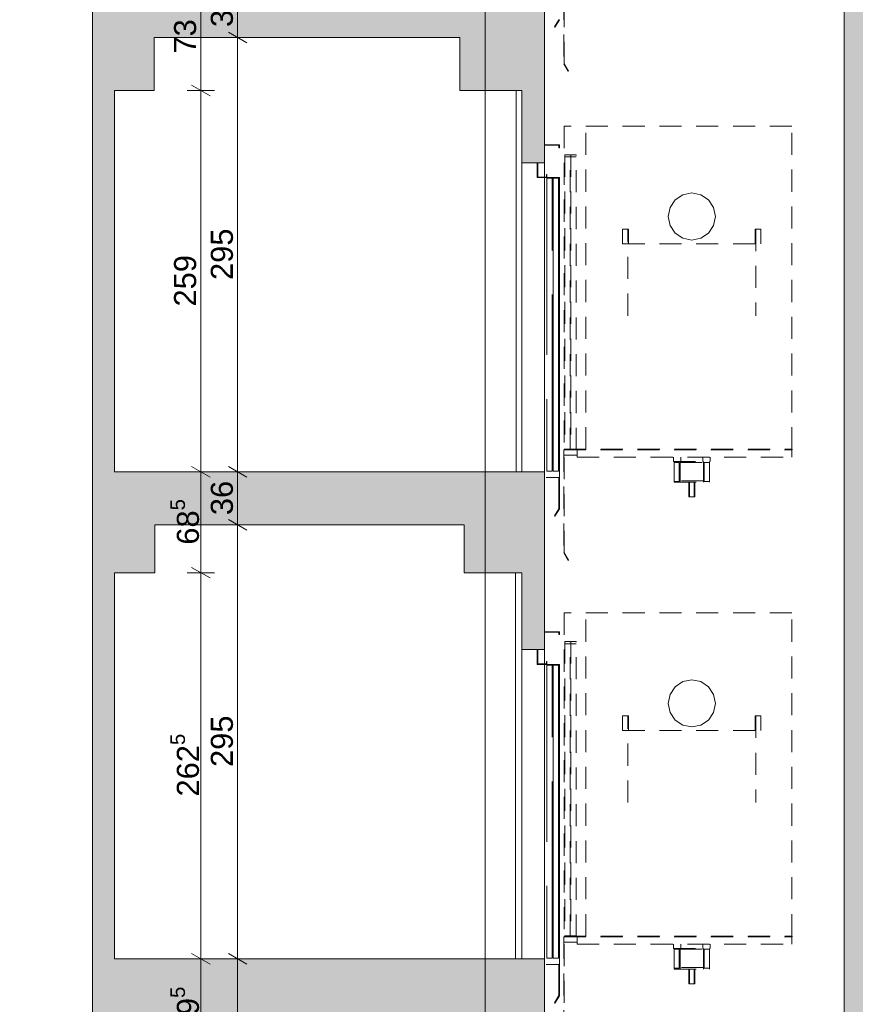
# Paper-space layout 'A-15 INWENTARYZACJA - PRZEKRÓJ' of a CAD drawing. Header units: millimetres. Extents: x 0 to 594, y 0 to 550.
# Tile 31 of 62: x 247 to 303, y 324 to 391. Entities that reach past the tile are written whole.
import ezdxf
from ezdxf.xclip import XClip

# ---------------------------------------------------------------- set-up
doc = ezdxf.new("R2010")
doc.units = ezdxf.units.MM
doc.header["$MEASUREMENT"] = 0
doc.header["$XCLIPFRAME"] = 0
for name, pattern in [('ACAD_ISO02W100', [15, 12, -3]), ('DASHDOTX2', [1000, 500, -250, 0, -250]), ('Przer. długie kreski', [2.5, 1.5, -1])]:
    doc.linetypes.add(name, pattern=pattern)
for name, color, linetype, lineweight, true_color in [('A_osie_Nr_pióra__16', 7, 'Continuous', 5, 0x0f0f0f), ('A_winda_Nr_pióra__10', 7, 'Continuous', 13, 0x4b4b4b), ('A_ściany_Nr_pióra__9', 7, 'Continuous', 13, 0xadadad)]:
    doc.layers.add(name, color=color, linetype=linetype, lineweight=lineweight, true_color=true_color)
doc.layers.add('A_podrys', color=7, linetype='Continuous')
for name, color, linetype, lineweight in [('A_strop_Nr_pióra__1', 7, 'Continuous', 20), ('A_wymiary_Nr_pióra__1', 7, 'Continuous', 20), ('A_wymiary_Nr_pióra__2', 8, 'Continuous', 13), ('A_ściany_Nr_pióra__1', 7, 'Continuous', 20)]:
    doc.layers.add(name, color=color, linetype=linetype, lineweight=lineweight)
doc.styles.add('STYL_AUTOMATYCZNY_1', font='arial.ttf')
doc.styles.add('STYL_AUTOMATYCZNY_4', font='arial.ttf')

# ---------------------------------------------------------------- blocks, each defined once
blk = doc.blocks.new('Rysunek_2_2', base_point=(-1563.001, -181.131))
at = {"linetype": 'Continuous', "lineweight": 0, "true_color": 0x000000}
h = blk.add_hatch(color=18, dxfattribs=at)
h.paths.add_polyline_path([(78.971, 521.258), (82.471, 521.258), (82.471, 526.771), (144.471, 526.771), (144.471, 492.058), (128.571, 492.058), (128.571, 487.833), (144.178, 487.833), (144.178, 485.033), (148.171, 485.033), (148.171, 458.833), (128.921, 458.833), (128.921, 459.335), (129.071, 459.335), (129.071, 460.335), (125.881, 460.335), (125.881, 460.838), (126.031, 460.838), (126.031, 461.838), (122.841, 461.838), (122.841, 462.34), (122.991, 462.34), (122.991, 463.34), (119.801, 463.34), (119.801, 463.842), (119.951, 463.842), (119.951, 464.842), (116.761, 464.842), (116.761, 465.345), (116.911, 465.345), (116.911, 466.345), (113.721, 466.345), (113.721, 466.847), (113.871, 466.847), (113.871, 467.847), (110.681, 467.847), (110.681, 468.349), (110.831, 468.349), (110.831, 469.349), (107.641, 469.349), (107.641, 469.851), (107.791, 469.851), (107.791, 470.851), (104.601, 470.851), (104.601, 471.354), (104.751, 471.354), (104.751, 472.354), (101.561, 472.354), (101.561, 472.856), (101.711, 472.856), (101.711, 473.856), (98.521, 473.856), (98.521, 474.358), (98.671, 474.358), (98.671, 475.358), (95.471, 475.358), (82.471, 475.358), (82.471, 472.158), (98.571, 472.158), (131.1, 456.083), (143.951, 456.083), (143.951, 452.033), (147.971, 452.033), (147.971, 425.983), (128.521, 425.983), (128.521, 426.467), (128.671, 426.467), (128.671, 427.467), (125.541, 427.467), (125.541, 427.951), (125.691, 427.951), (125.691, 428.951), (122.561, 428.951), (122.561, 429.435), (122.711, 429.435), (122.711, 430.435), (119.581, 430.435), (119.581, 430.92), (119.731, 430.92), (119.731, 431.92), (116.601, 431.92), (116.601, 432.404), (116.751, 432.404), (116.751, 433.404), (113.621, 433.404), (113.621, 433.888), (113.771, 433.888), (113.771, 434.888), (110.641, 434.888), (110.641, 435.372), (110.791, 435.372), (110.791, 436.372), (107.661, 436.372), (107.661, 436.856), (107.811, 436.856), (107.811, 437.856), (104.681, 437.856), (104.681, 438.34), (104.831, 438.34), (104.831, 439.34), (101.701, 439.34), (101.701, 439.824), (101.851, 439.824), (101.851, 440.824), (98.721, 440.824), (98.721, 441.308), (98.871, 441.308), (98.871, 442.308), (98.321, 442.308), (82.471, 442.308), (82.471, 439.308), (98.4, 439.308), (130.728, 423.208), (144.291, 423.208), (144.291, 419.148), (147.671, 419.148), (147.671, 393.008), (128.121, 393.008), (128.121, 393.522), (128.271, 393.522), (128.271, 394.522), (125.181, 394.522), (125.181, 395.035), (125.331, 395.035), (125.331, 396.035), (122.241, 396.035), (122.241, 396.549), (122.391, 396.549), (122.391, 397.549), (119.301, 397.549), (119.301, 398.063), (119.451, 398.063), (119.451, 399.063), (116.361, 399.063), (116.361, 399.576), (116.511, 399.576), (116.511, 400.576), (113.421, 400.576), (113.421, 401.09), (113.571, 401.09), (113.571, 402.09), (110.481, 402.09), (110.481, 402.604), (110.631, 402.604), (110.631, 403.604), (107.541, 403.604), (107.541, 404.117), (107.691, 404.117), (107.691, 405.117), (104.601, 405.117), (104.601, 405.631), (104.751, 405.631), (104.751, 406.631), (101.661, 406.631), (101.661, 407.145), (101.811, 407.145), (101.811, 408.145), (98.721, 408.145), (98.721, 408.658), (98.871, 408.658), (98.871, 409.658), (95.671, 409.658), (82.471, 409.658), (82.471, 406.408), (98.817, 406.408), (131.205, 389.733), (143.851, 389.733), (143.851, 385.843), (147.471, 385.843), (147.471, 359.733), (128.121, 359.733), (128.121, 360.245), (128.271, 360.245), (128.271, 361.245), (125.091, 361.245), (125.091, 361.756), (125.241, 361.756), (125.241, 362.756), (122.061, 362.756), (122.061, 363.267), (122.211, 363.267), (122.211, 364.267), (119.031, 364.267), (119.031, 364.779), (119.181, 364.779), (119.181, 365.779), (116.001, 365.779), (116.001, 366.29), (116.151, 366.29), (116.151, 367.29), (112.971, 367.29), (112.971, 367.801), (113.121, 367.801), (113.121, 368.801), (109.941, 368.801), (109.941, 369.313), (110.091, 369.313), (110.091, 370.313), (106.911, 370.313), (106.911, 370.824), (107.061, 370.824), (107.061, 371.824), (103.881, 371.824), (103.881, 372.335), (104.031, 372.335), (104.031, 373.335), (100.851, 373.335), (100.851, 373.847), (101.001, 373.847), (101.001, 374.847), (97.821, 374.847), (97.821, 375.358), (97.971, 375.358), (97.971, 376.358), (94.771, 376.358), (82.471, 376.358), (82.471, 373.208), (97.746, 373.208), (130.725, 356.758), (144.201, 356.758), (144.201, 353.088), (148.071, 353.088), (148.071, 326.658), (128.521, 326.658), (128.521, 327.154), (128.671, 327.154), (128.671, 328.154), (125.521, 328.154), (125.521, 328.649), (125.671, 328.649), (125.671, 329.649), (122.521, 329.649), (122.521, 330.145), (122.671, 330.145), (122.671, 331.145), (119.521, 331.145), (119.521, 331.64), (119.671, 331.64), (119.671, 332.64), (116.521, 332.64), (116.521, 333.135), (116.671, 333.135), (116.671, 334.135), (113.521, 334.135), (113.521, 334.631), (113.671, 334.631), (113.671, 335.631), (110.521, 335.631), (110.521, 336.126), (110.671, 336.126), (110.671, 337.126), (107.521, 337.126), (107.521, 337.622), (107.671, 337.622), (107.671, 338.622), (104.521, 338.622), (104.521, 339.117), (104.671, 339.117), (104.671, 340.117), (101.521, 340.117), (101.521, 340.613), (101.671, 340.613), (101.671, 341.613), (98.521, 341.613), (98.521, 342.108), (98.671, 342.108), (98.671, 343.108), (95.471, 343.108), (82.471, 343.108), (82.471, 340.108), (98.177, 340.108), (131.528, 323.483), (144.014, 323.483), (144.014, 319.913), (147.971, 319.913), (147.971, 293.683), (147.771, 293.683), (128.421, 293.683), (128.421, 294.185), (128.571, 294.185), (128.571, 295.185), (125.441, 295.185), (125.441, 295.688), (125.591, 295.688), (125.591, 296.688), (122.461, 296.688), (122.461, 297.19), (122.611, 297.19), (122.611, 298.19), (119.481, 298.19), (119.481, 298.692), (119.631, 298.692), (119.631, 299.692), (116.501, 299.692), (116.501, 300.195), (116.651, 300.195), (116.651, 301.195), (113.521, 301.195), (113.521, 301.697), (113.671, 301.697), (113.671, 302.697), (110.541, 302.697), (110.541, 303.199), (110.691, 303.199), (110.691, 304.199), (107.561, 304.199), (107.561, 304.701), (107.711, 304.701), (107.711, 305.701), (104.581, 305.701), (104.581, 306.204), (104.731, 306.204), (104.731, 307.204), (101.601, 307.204), (101.601, 307.706), (101.751, 307.706), (101.751, 308.706), (98.621, 308.706), (98.621, 309.208), (98.771, 309.208), (98.771, 310.208), (95.571, 310.208), (82.471, 310.208), (82.471, 307.008), (98.657, 307.008), (131.337, 290.533), (143.821, 290.533), (143.821, 286.843), (147.771, 286.843), (147.771, 260.633), (128.171, 260.633), (128.121, 260.633), (128.121, 261.099), (128.271, 261.099), (128.271, 262.099), (125.161, 262.099), (125.161, 262.565), (125.311, 262.565), (125.311, 263.565), (122.201, 263.565), (122.201, 264.031), (122.351, 264.031), (122.351, 265.031), (119.241, 265.031), (119.241, 265.497), (119.391, 265.497), (119.391, 266.497), (116.281, 266.497), (116.281, 266.963), (116.431, 266.963), (116.431, 267.963), (113.321, 267.963), (113.321, 268.429), (113.471, 268.429), (113.471, 269.429), (110.361, 269.429), (110.361, 269.895), (110.511, 269.895), (110.511, 270.895), (107.401, 270.895), (107.401, 271.36), (107.551, 271.36), (107.551, 272.36), (104.441, 272.36), (104.441, 272.826), (104.591, 272.826), (104.591, 273.826), (101.481, 273.826), (101.481, 274.292), (101.631, 274.292), (101.631, 275.292), (98.521, 275.292), (98.521, 275.758), (98.671, 275.758), (98.671, 276.758), (95.471, 276.758), (82.471, 276.758), (82.471, 273.908), (97.936, 273.908), (129.941, 258.058), (144.279, 258.058), (144.279, 254.058), (148.071, 254.058), (148.171, 254.058), (148.171, 227.858), (148.071, 227.858), (128.821, 227.858), (128.821, 228.317), (128.971, 228.317), (128.971, 229.317), (125.791, 229.317), (125.791, 229.776), (125.941, 229.776), (125.941, 230.776), (122.761, 230.776), (122.761, 231.235), (122.911, 231.235), (122.911, 232.235), (119.731, 232.235), (119.731, 232.695), (119.881, 232.695), (119.881, 233.695), (116.701, 233.695), (116.701, 234.154), (116.851, 234.154), (116.851, 235.154), (113.671, 235.154), (113.671, 235.613), (113.821, 235.613), (113.821, 236.613), (110.641, 236.613), (110.641, 237.072), (110.791, 237.072), (110.791, 238.072), (107.611, 238.072), (107.611, 238.531), (107.761, 238.531), (107.761, 239.531), (104.581, 239.531), (104.581, 239.99), (104.731, 239.99), (104.731, 240.99), (101.551, 240.99), (101.551, 241.449), (101.701, 241.449), (101.701, 242.449), (98.521, 242.449), (98.521, 242.908), (98.671, 242.908), (98.671, 243.908), (95.471, 243.908), (82.471, 243.908), (82.471, 257.508), (80.778, 257.508), (80.778, 257.458), (79.778, 257.458), (79.778, 257.508), (78.971, 257.508), (78.971, 128.858), (78.971, 108.706), (172.701, 108.706), (223.521, 108.706), (304.19, 108.706), (545.864, 108.706), (545.864, 212.647), (540.844, 212.647), (540.844, 210.897), (524.894, 210.897), (524.894, 211.43), (525.044, 211.43), (525.044, 212.43), (521.953, 212.43), (521.953, 212.963), (522.103, 212.963), (522.103, 213.963), (519.012, 213.963), (519.012, 214.496), (519.162, 214.496), (519.162, 215.496), (516.071, 215.496), (516.071, 216.029), (516.221, 216.029), (516.221, 217.029), (513.13, 217.029), (513.13, 217.562), (513.28, 217.562), (513.28, 218.562), (510.189, 218.562), (510.189, 219.095), (510.339, 219.095), (510.339, 220.095), (507.248, 220.095), (507.248, 220.628), (507.398, 220.628), (507.398, 221.628), (504.307, 221.628), (504.307, 222.161), (504.457, 222.161), (504.457, 223.161), (501.366, 223.161), (501.366, 223.694), (501.516, 223.694), (501.516, 224.694), (498.425, 224.694), (498.425, 225.226), (498.575, 225.226), (498.575, 226.226), (495.849, 226.226), (495.484, 226.226), (495.484, 226.759), (495.634, 226.759), (495.634, 227.759), (495.554, 227.759), (477.104, 227.759), (477.104, 254.109), (479.494, 254.109), (479.494, 257.939), (494.161, 257.939), (524.302, 242.503), (527.184, 241.027), (540.844, 241.027), (540.844, 243.977), (524.714, 243.977), (524.714, 244.505), (524.864, 244.505), (524.864, 245.505), (521.731, 245.505), (521.731, 246.033), (521.881, 246.033), (521.881, 247.033), (518.748, 247.033), (518.748, 247.56), (518.898, 247.56), (518.898, 248.56), (515.765, 248.56), (515.765, 249.088), (515.915, 249.088), (515.915, 250.088), (512.782, 250.088), (512.782, 250.616), (512.932, 250.616), (512.932, 251.616), (509.799, 251.616), (509.799, 252.144), (509.949, 252.144), (509.949, 253.144), (506.816, 253.144), (506.816, 253.671), (506.966, 253.671), (506.966, 254.671), (503.833, 254.671), (503.833, 255.199), (503.983, 255.199), (503.983, 256.199), (500.85, 256.199), (500.85, 256.727), (501, 256.727), (501, 257.727), (497.867, 257.727), (497.867, 258.255), (498.017, 258.255), (498.017, 259.255), (495.067, 259.255), (494.884, 259.255), (494.884, 259.782), (495.034, 259.782), (495.034, 260.782), (494.924, 260.782), (494.774, 260.782), (491.904, 260.782), (476.524, 260.782), (476.494, 260.782), (476.494, 287.012), (478.924, 287.012), (478.924, 290.882), (494.18, 290.882), (524.493, 275.514), (528.116, 273.677), (540.844, 273.677), (540.844, 276.987), (527.733, 276.987), (524.904, 276.987), (524.904, 277.513), (525.054, 277.513), (525.054, 278.513), (521.894, 278.513), (521.894, 279.039), (522.044, 279.039), (522.044, 280.039), (518.884, 280.039), (518.884, 280.565), (519.034, 280.565), (519.034, 281.565), (515.874, 281.565), (515.874, 282.091), (516.024, 282.091), (516.024, 283.091), (512.864, 283.091), (512.864, 283.617), (513.014, 283.617), (513.014, 284.617), (509.854, 284.617), (509.854, 285.143), (510.004, 285.143), (510.004, 286.143), (506.844, 286.143), (506.844, 286.669), (506.994, 286.669), (506.994, 287.669), (503.834, 287.669), (503.834, 288.195), (503.984, 288.195), (503.984, 289.195), (500.824, 289.195), (500.824, 289.721), (500.974, 289.721), (500.974, 290.721), (497.814, 290.721), (497.814, 291.247), (497.964, 291.247), (497.964, 292.247), (494.804, 292.247), (494.804, 292.271), (494.804, 292.773), (494.954, 292.773), (494.954, 293.773), (494.924, 293.773), (494.454, 293.773), (476.824, 293.773), (476.824, 319.773), (478.994, 319.773), (478.994, 323.723), (495.855, 323.723), (524.618, 308.913), (528.086, 307.127), (540.844, 307.127), (540.844, 310.427), (524.954, 310.427), (524.954, 310.959), (525.104, 310.959), (525.104, 311.959), (521.98, 311.959), (521.98, 312.49), (522.13, 312.49), (522.13, 313.49), (519.006, 313.49), (519.006, 314.021), (519.156, 314.021), (519.156, 315.021), (516.032, 315.021), (516.032, 315.553), (516.182, 315.553), (516.182, 316.553), (513.058, 316.553), (513.058, 317.084), (513.208, 317.084), (513.208, 318.084), (510.084, 318.084), (510.084, 318.615), (510.234, 318.615), (510.234, 319.615), (507.11, 319.615), (507.11, 320.147), (507.26, 320.147), (507.26, 321.147), (504.136, 321.147), (504.136, 321.678), (504.286, 321.678), (504.286, 322.678), (501.162, 322.678), (501.162, 323.21), (501.312, 323.21), (501.312, 324.21), (498.188, 324.21), (498.188, 324.741), (498.338, 324.741), (498.338, 325.741), (495.214, 325.741), (495.214, 325.759), (495.214, 326.272), (495.364, 326.272), (495.364, 327.272), (494.884, 327.272), (492.234, 327.272), (476.744, 327.272), (476.744, 353.502), (479.104, 353.502), (479.104, 357.272), (494.171, 357.272), (524.472, 342.222), (527.824, 340.557), (540.844, 340.557), (540.844, 343.717), (524.834, 343.717), (524.834, 344.21), (524.984, 344.21), (524.984, 345.21), (521.828, 345.21), (521.828, 345.703), (521.978, 345.703), (521.978, 346.703), (518.822, 346.703), (518.822, 347.196), (518.972, 347.196), (518.972, 348.196), (515.816, 348.196), (515.816, 348.689), (515.966, 348.689), (515.966, 349.689), (512.81, 349.689), (512.81, 350.182), (512.96, 350.182), (512.96, 351.182), (509.804, 351.182), (509.804, 351.676), (509.954, 351.676), (509.954, 352.676), (506.798, 352.676), (506.798, 353.169), (506.948, 353.169), (506.948, 354.169), (503.792, 354.169), (503.792, 354.662), (503.942, 354.662), (503.942, 355.662), (503.693, 355.662), (500.786, 355.662), (500.786, 356.155), (500.936, 356.155), (500.936, 357.155), (500.69, 357.155), (497.78, 357.155), (497.78, 357.648), (497.93, 357.648), (497.93, 358.648), (497.687, 358.648), (495.09, 358.648), (494.774, 358.648), (494.774, 359.141), (494.924, 359.141), (494.924, 360.141), (476.674, 360.141), (476.674, 386.401), (478.894, 386.401), (478.894, 389.901), (495.646, 389.901), (524.664, 375.537), (528.34, 373.717), (540.844, 373.717), (540.844, 377.057), (524.974, 377.057), (524.974, 377.542), (525.124, 377.542), (525.124, 378.542), (521.974, 378.542), (521.974, 379.027), (522.124, 379.027), (522.124, 380.027), (518.974, 380.027), (518.974, 380.512), (519.124, 380.512), (519.124, 381.512), (515.974, 381.512), (515.974, 381.997), (516.124, 381.997), (516.124, 382.997), (512.974, 382.997), (512.974, 383.482), (513.124, 383.482), (513.124, 384.482), (509.974, 384.482), (509.974, 384.967), (510.124, 384.967), (510.124, 385.967), (506.974, 385.967), (506.974, 386.452), (507.124, 386.452), (507.124, 387.452), (503.974, 387.452), (503.974, 387.937), (504.124, 387.937), (504.124, 388.937), (500.974, 388.937), (500.974, 389.422), (501.124, 389.422), (501.124, 390.422), (497.974, 390.422), (497.974, 390.907), (498.124, 390.907), (498.124, 391.907), (494.974, 391.907), (494.974, 392.392), (495.124, 392.392), (495.124, 393.392), (476.594, 393.392), (476.594, 419.552), (478.984, 419.552), (478.984, 423.322), (494.208, 423.322), (524.534, 408.57), (528.158, 406.807), (540.844, 406.807), (540.844, 410.087), (524.844, 410.087), (524.844, 410.563), (524.994, 410.563), (524.994, 411.563), (521.81, 411.563), (521.81, 412.039), (521.96, 412.039), (521.96, 413.039), (518.776, 413.039), (518.776, 413.515), (518.926, 413.515), (518.926, 414.515), (515.742, 414.515), (515.742, 414.991), (515.892, 414.991), (515.892, 415.991), (512.708, 415.991), (512.708, 416.467), (512.858, 416.467), (512.858, 417.467), (509.674, 417.467), (509.674, 417.943), (509.824, 417.943), (509.824, 418.943), (506.64, 418.943), (506.64, 419.419), (506.79, 419.419), (506.79, 420.419), (503.606, 420.419), (503.606, 420.895), (503.756, 420.895), (503.756, 421.895), (500.572, 421.895), (500.572, 422.37), (500.722, 422.37), (500.722, 423.37), (497.538, 423.37), (497.538, 423.846), (497.688, 423.846), (497.688, 424.846), (494.504, 424.846), (494.504, 425.322), (494.654, 425.322), (494.654, 426.322), (476.524, 426.322), (476.524, 452.452), (478.296, 452.452), (478.296, 456.352), (494.145, 456.352), (527.939, 439.877), (540.844, 439.877), (540.844, 442.957), (525.044, 442.957), (525.044, 443.423), (525.194, 443.423), (525.194, 444.423), (522.038, 444.423), (522.038, 444.888), (522.188, 444.888), (522.188, 445.888), (519.032, 445.888), (519.032, 446.354), (519.182, 446.354), (519.182, 447.354), (516.026, 447.354), (516.026, 447.819), (516.176, 447.819), (516.176, 448.819), (513.02, 448.819), (513.02, 449.285), (513.17, 449.285), (513.17, 450.285), (510.014, 450.285), (510.014, 450.75), (510.164, 450.75), (510.164, 451.75), (507.008, 451.75), (507.008, 452.215), (507.158, 452.215), (507.158, 453.215), (504.002, 453.215), (504.002, 453.681), (504.152, 453.681), (504.152, 454.681), (500.996, 454.681), (500.996, 455.146), (501.146, 455.146), (501.146, 456.146), (497.99, 456.146), (497.99, 456.612), (498.14, 456.612), (498.14, 457.612), (494.984, 457.612), (494.984, 458.077), (495.134, 458.077), (495.134, 459.077), (476.554, 459.077), (476.554, 485.297), (478.654, 485.297), (478.654, 488.687), (540.844, 488.687), (540.844, 485.317), (545.864, 485.317), (545.864, 508.739), (540.844, 508.739), (540.844, 506.896), (346.273, 506.896), (346.273, 532.459), (344.115, 532.459), (344.115, 530.095), (82.471, 530.095), (82.471, 532.459), (78.971, 532.459)])
h.paths.add_polyline_path([(95.471, 211.358), (82.471, 211.358), (82.471, 241.358), (97.329, 241.358), (131.386, 224.958), (144.133, 224.958), (144.133, 221.358), (148.071, 221.358), (148.071, 194.858), (128.521, 194.858), (128.521, 195.358), (128.671, 195.358), (128.671, 196.358), (125.521, 196.358), (125.521, 196.858), (125.671, 196.858), (125.671, 197.858), (122.521, 197.858), (122.521, 198.358), (122.671, 198.358), (122.671, 199.358), (119.521, 199.358), (119.521, 199.858), (119.671, 199.858), (119.671, 200.858), (116.521, 200.858), (116.521, 201.358), (116.671, 201.358), (116.671, 202.358), (113.521, 202.358), (113.521, 202.858), (113.671, 202.858), (113.671, 203.858), (110.521, 203.858), (110.521, 204.358), (110.671, 204.358), (110.671, 205.358), (107.521, 205.358), (107.521, 205.858), (107.671, 205.858), (107.671, 206.858), (104.521, 206.858), (104.521, 207.358), (104.671, 207.358), (104.671, 208.358), (101.521, 208.358), (101.521, 208.858), (101.671, 208.858), (101.671, 209.858), (98.521, 209.858), (98.521, 210.358), (98.671, 210.358), (98.671, 211.358)], flags=0)
h.paths.add_polyline_path([(82.471, 145.158), (82.471, 175.258), (98.262, 175.258), (131.328, 158.558), (144.571, 158.558), (144.571, 155.088), (147.971, 155.088), (147.971, 128.858), (126.421, 128.858), (126.421, 129.488), (126.571, 129.488), (126.571, 130.488), (123.477, 130.488), (123.477, 131.118), (123.627, 131.118), (123.627, 132.118), (120.532, 132.118), (120.532, 132.748), (120.682, 132.748), (120.682, 133.748), (117.588, 133.748), (117.588, 134.378), (117.738, 134.378), (117.738, 135.378), (114.643, 135.378), (114.643, 136.008), (114.793, 136.008), (114.793, 137.008), (111.699, 137.008), (111.699, 137.638), (111.849, 137.638), (111.849, 138.638), (108.754, 138.638), (108.754, 139.268), (108.904, 139.268), (108.904, 140.268), (105.81, 140.268), (105.81, 140.898), (105.96, 140.898), (105.96, 141.898), (102.865, 141.898), (102.865, 142.528), (103.015, 142.528), (103.015, 143.528), (99.921, 143.528), (99.921, 144.158), (100.071, 144.158), (100.071, 145.158), (96.871, 145.158)], flags=0)
h.paths.add_polyline_path([(98.571, 178.358), (82.471, 178.358), (82.471, 208.858), (97.167, 208.858), (130.967, 191.958), (144.129, 191.958), (144.129, 188.388), (147.871, 188.388), (147.871, 161.858), (131.471, 161.858), (128.271, 161.858), (128.121, 161.858), (128.121, 162.358), (128.271, 162.358), (128.271, 163.358), (125.151, 163.358), (125.151, 163.858), (125.301, 163.858), (125.301, 164.858), (122.181, 164.858), (122.181, 165.358), (122.331, 165.358), (122.331, 166.358), (119.211, 166.358), (119.211, 166.858), (119.361, 166.858), (119.361, 167.858), (116.241, 167.858), (116.241, 168.358), (116.391, 168.358), (116.391, 169.358), (113.271, 169.358), (113.271, 169.858), (113.421, 169.858), (113.421, 170.858), (110.301, 170.858), (110.301, 171.358), (110.451, 171.358), (110.451, 172.358), (107.331, 172.358), (107.331, 172.858), (107.481, 172.858), (107.481, 173.858), (104.361, 173.858), (104.361, 174.358), (104.511, 174.358), (104.511, 175.358), (101.391, 175.358), (101.391, 175.858), (101.541, 175.858), (101.541, 176.858), (98.421, 176.858), (98.421, 177.358), (98.571, 177.358)], flags=0)
h.paths.add_polyline_path([(150.524, 494.366), (170.201, 494.366), (170.201, 116.835), (150.524, 116.835)], flags=0)
h.paths.add_polyline_path([(172.701, 496.906), (150.524, 496.906), (150.524, 507.797), (150.524, 526.771), (195.183, 526.771), (195.183, 496.906)], flags=0)
h.paths.add_polyline_path([(172.701, 224.871), (222.021, 224.871), (222.021, 215.858), (223.521, 215.858), (223.521, 227.858), (172.701, 227.858), (172.701, 257.637), (222.021, 257.637), (222.021, 248.858), (223.521, 248.858), (223.521, 260.633), (172.701, 260.633), (172.701, 290.657), (222.021, 290.657), (222.021, 281.633), (223.521, 281.633), (223.521, 293.683), (172.701, 293.683), (172.701, 323.677), (222.021, 323.677), (222.021, 314.683), (223.521, 314.683), (223.521, 326.858), (172.701, 326.858), (172.701, 356.697), (222.021, 356.697), (222.021, 347.858), (223.521, 347.858), (223.521, 359.933), (172.701, 359.933), (172.701, 389.633), (222.021, 389.633), (222.021, 380.933), (223.521, 380.933), (223.521, 393.158), (172.701, 393.158), (172.701, 422.653), (222.021, 422.653), (222.021, 414.158), (223.521, 414.158), (223.521, 426.133), (172.701, 426.133), (172.701, 455.673), (222.021, 455.673), (222.021, 447.133), (223.521, 447.133), (223.521, 458.833), (172.701, 458.833), (172.701, 488.693), (222.021, 488.693), (222.021, 479.833), (223.521, 479.833), (223.521, 494.535), (251.6, 494.535), (251.6, 116.835), (223.521, 116.835), (223.521, 128.858), (172.701, 128.858), (172.701, 158.494), (222.021, 158.494), (222.021, 149.858), (223.521, 149.858), (223.521, 161.858), (172.701, 161.858), (172.701, 191.682), (222.021, 191.682), (222.021, 182.858), (223.521, 182.858), (223.521, 194.858), (172.701, 194.858)], flags=0)
h.paths.add_polyline_path([(196.183, 496.906), (196.183, 526.771), (211.83, 526.771), (211.83, 522.206), (215.555, 522.206), (215.555, 526.771), (277.7, 526.771), (277.7, 522.206), (281.341, 522.206), (281.341, 526.771), (330.073, 526.771), (343.402, 526.771), (343.402, 520.253), (344.306, 520.253), (344.306, 491.91), (330.073, 491.91), (308.338, 491.91), (308.338, 496.906), (302.69, 496.906), (223.521, 496.906), (222.021, 496.906)], flags=0)
h.paths.add_polyline_path([(252.986, 194.858), (252.986, 221.358), (256.744, 221.358), (256.744, 224.268), (276.249, 224.268), (276.249, 221.358), (280.601, 221.358), (280.601, 215.858), (282.33, 215.858), (282.33, 227.858), (253.1, 227.858), (253.1, 254.133), (255.965, 254.133), (255.965, 257.043), (276.56, 257.043), (276.56, 254.133), (280.531, 254.133), (280.531, 248.858), (282.33, 248.858), (282.33, 260.633), (253.1, 260.633), (253.1, 286.843), (255.62, 286.843), (255.62, 290.033), (276.43, 290.033), (276.43, 286.843), (280.911, 286.843), (280.911, 281.633), (282.33, 281.633), (282.33, 293.683), (253.1, 293.683), (253.1, 319.913), (255.56, 319.913), (255.56, 323.193), (276.41, 323.193), (276.41, 319.913), (280.781, 319.913), (280.781, 314.683), (282.33, 314.683), (282.33, 326.858), (253.1, 326.858), (253.1, 353.088), (255.85, 353.088), (255.85, 356.348), (276.87, 356.348), (276.87, 353.088), (280.771, 353.088), (280.771, 347.858), (282.33, 347.858), (282.33, 359.933), (253.1, 359.933), (253.1, 385.843), (255.8, 385.843), (255.8, 389.443), (276.57, 389.443), (276.57, 385.843), (280.771, 385.843), (280.771, 380.933), (282.33, 380.933), (282.33, 393.158), (253.1, 393.158), (253.1, 419.148), (255.377, 419.148), (255.377, 423.278), (277.092, 423.278), (277.092, 419.148), (280.851, 419.148), (280.851, 414.158), (282.33, 414.158), (282.33, 426.133), (253.1, 426.133), (253.1, 451.983), (255.98, 451.983), (255.98, 456.083), (276.881, 456.083), (276.86, 451.983), (280.851, 451.983), (280.851, 447.133), (282.33, 447.133), (282.33, 458.833), (253.1, 458.833), (253.1, 485.003), (255.966, 485.003), (255.966, 488.143), (276.82, 488.143), (276.82, 485.003), (280.951, 485.003), (280.951, 479.833), (282.33, 479.833), (282.33, 494.535), (302.69, 494.535), (302.69, 116.835), (282.33, 116.835), (282.33, 128.858), (253.1, 128.858), (253.1, 155.358), (255.659, 155.358), (255.659, 158.458), (277.1, 158.458), (277.1, 155.358), (280.751, 155.358), (280.751, 149.858), (282.33, 149.858), (282.33, 161.858), (253.1, 161.858), (253.1, 188.358), (255.71, 188.358), (255.71, 191.268), (276.58, 191.268), (276.58, 188.358), (280.69, 188.358), (280.69, 182.858), (282.33, 182.858), (282.33, 194.858)], flags=0)
h.paths.add_polyline_path([(304.19, 158.737), (455.374, 158.737), (455.374, 128.858), (304.19, 128.858)], flags=0)
h.paths.add_polyline_path([(304.19, 323.831), (474.634, 323.831), (474.634, 293.683), (304.19, 293.683)], flags=0)
h.paths.add_polyline_path([(304.19, 224.831), (474.634, 224.831), (474.634, 194.858), (304.19, 194.858)], flags=0)
h.paths.add_polyline_path([(304.19, 458.833), (304.19, 488.842), (474.634, 488.842), (474.634, 458.833)], flags=0)
h.paths.add_polyline_path([(304.19, 290.656), (474.634, 290.656), (474.634, 260.633), (304.19, 260.633)], flags=0)
h.paths.add_polyline_path([(474.634, 393.158), (304.19, 393.158), (304.19, 423.106), (474.634, 423.106)], flags=0)
h.paths.add_polyline_path([(304.19, 356.906), (474.634, 356.906), (474.634, 326.858), (304.19, 326.858)], flags=0)
h.paths.add_polyline_path([(304.19, 161.658), (304.19, 191.831), (474.634, 191.831), (474.634, 161.658), (455.374, 161.658)], flags=0)
h.paths.add_polyline_path([(304.19, 227.858), (304.19, 257.606), (474.634, 257.606), (474.634, 227.858)], flags=0)
h.paths.add_polyline_path([(304.19, 426.133), (304.19, 455.806), (474.634, 455.806), (474.634, 426.133)], flags=0)
h.paths.add_polyline_path([(304.19, 359.933), (304.19, 390.131), (474.634, 390.131), (474.634, 360.141), (474.634, 359.933)], flags=0)
h.paths.add_polyline_path([(349.328, 491.91), (349.328, 503.872), (540.844, 503.872), (540.844, 491.91), (474.634, 491.91)], flags=0)
h.paths.add_polyline_path([(540.844, 129.007), (456.874, 129.007), (456.874, 158.737), (474.634, 158.737), (474.634, 155.257), (479.284, 155.257), (479.284, 158.737), (495.613, 158.737), (516.724, 148.936), (518.578, 148.076), (518.578, 147.553), (540.844, 147.553)], flags=0)
h.paths.add_polyline_path([(477.024, 188.328), (479.355, 188.328), (479.355, 192.081), (494.25, 192.081), (524.526, 177.003), (528.16, 175.193), (540.844, 175.193), (540.844, 150.553), (519.727, 150.553), (516.954, 150.553), (516.954, 151.941), (513.964, 151.941), (513.964, 153.329), (510.974, 153.329), (510.974, 154.717), (507.984, 154.717), (507.984, 156.106), (504.994, 156.106), (504.994, 157.494), (502.004, 157.494), (502.004, 158.882), (499.014, 158.882), (499.014, 160.27), (496.024, 160.27), (496.024, 161.658), (494.834, 161.658), (477.024, 161.658)], flags=0)
h.paths.add_polyline_path([(477.104, 220.828), (479.254, 220.828), (479.254, 224.558), (495.439, 224.558), (524.46, 209.432), (525.678, 208.797), (526.72, 208.797), (540.844, 208.797), (540.844, 178.537), (527.761, 178.537), (525.004, 178.537), (525.004, 179.014), (525.154, 179.014), (525.154, 180.014), (522.017, 180.014), (522.017, 180.49), (522.167, 180.49), (522.167, 181.49), (519.03, 181.49), (519.03, 181.967), (519.18, 181.967), (519.18, 182.967), (516.043, 182.967), (516.043, 183.443), (516.193, 183.443), (516.193, 184.443), (513.056, 184.443), (513.056, 184.919), (513.206, 184.919), (513.206, 185.919), (510.069, 185.919), (510.069, 186.396), (510.219, 186.396), (510.219, 187.396), (507.082, 187.396), (507.082, 187.872), (507.232, 187.872), (507.232, 188.872), (504.095, 188.872), (504.095, 189.349), (504.245, 189.349), (504.245, 190.349), (501.108, 190.349), (501.108, 190.825), (501.258, 190.825), (501.258, 191.825), (498.121, 191.825), (498.121, 192.302), (498.271, 192.302), (498.271, 193.302), (495.271, 193.302), (495.134, 193.302), (495.134, 193.778), (495.284, 193.778), (495.284, 194.778), (494.874, 194.778), (477.104, 194.778)], flags=0)
at = {"layer": 'A_osie_Nr_pióra__16', "color": 250, "linetype": 'DASHDOTX2', "lineweight": 5, "true_color": 0x0f0f0f}
blk.add_line((278.296, 501.211), (278.296, 142.962), dxfattribs=at)
at = {"layer": 'A_strop_Nr_pióra__1', "color": 7, "linetype": 'Continuous', "lineweight": 20}
for p, q in [((255.8, 389.443), (276.57, 389.443)), ((276.57, 385.843), (276.57, 389.443)), ((253.1, 385.843), (255.8, 385.843)), ((276.57, 385.843), (280.771, 385.843)), ((282.33, 380.933), (280.771, 380.933)), ((253.1, 359.933), (282.33, 359.933)), ((255.85, 356.348), (276.87, 356.348)), ((255.85, 356.348), (255.85, 353.088)), ((276.87, 353.088), (276.87, 356.348)), ((253.1, 353.088), (255.85, 353.088)), ((276.87, 353.088), (280.771, 353.088)), ((282.33, 347.858), (280.771, 347.858)), ((253.1, 326.858), (282.33, 326.858))]:
    blk.add_line(p, q, dxfattribs=at)
at = {"layer": 'A_winda_Nr_pióra__10', "color": 251, "linetype": 'Przer. długie kreski', "lineweight": 13, "true_color": 0x4b4b4b}
for p, q in [((283.63, 394.658), (283.63, 387.658)), ((283.66, 387.658), (283.66, 394.288)), ((283.63, 387.658), (283.66, 387.658)), ((283.658, 387.666), (283.632, 387.65)), ((283.632, 387.65), (283.932, 387.15)), ((283.958, 387.166), (283.658, 387.666)), ((283.932, 387.15), (283.958, 387.166)), ((299.13, 383.433), (283.65, 383.433)), ((283.65, 383.433), (283.65, 361.473)), ((285.13, 361.473), (285.13, 383.433)), ((299.13, 361.473), (299.13, 383.433)), ((283.69, 381.483), (283.69, 361.433)), ((284.06, 381.483), (283.69, 381.483)), ((284.06, 381.333), (283.69, 381.333)), ((284.06, 361.433), (284.06, 381.483)), ((284.11, 381.483), (284.11, 361.433)), ((284.48, 381.483), (284.11, 381.483)), ((284.48, 381.333), (284.11, 381.333)), ((284.48, 361.433), (284.48, 381.483)), ((291.718, 378.761), (291.199, 378.415)), ((292.33, 378.883), (291.718, 378.761)), ((292.943, 378.761), (292.33, 378.883)), ((293.462, 378.415), (292.943, 378.761)), ((291.199, 378.415), (290.852, 377.895)), ((293.808, 377.895), (293.462, 378.415)), ((290.852, 377.895), (290.73, 377.283)), ((290.73, 377.283), (290.852, 376.671)), ((293.93, 377.283), (293.808, 377.895)), ((293.808, 376.671), (293.93, 377.283)), ((290.852, 376.671), (291.199, 376.152)), ((293.462, 376.152), (293.808, 376.671)), ((288.03, 376.433), (287.63, 376.433)), ((287.63, 376.433), (287.63, 375.433)), ((287.98, 370.548), (287.98, 376.433)), ((288.03, 375.433), (288.03, 376.433)), ((291.199, 376.152), (291.718, 375.805)), ((292.943, 375.805), (293.462, 376.152)), ((297.03, 376.433), (296.63, 376.433)), ((296.63, 376.433), (296.63, 375.433)), ((296.68, 376.433), (296.68, 370.548)), ((297.03, 375.433), (297.03, 376.433)), ((287.63, 375.433), (297.03, 375.433)), ((291.718, 375.805), (292.33, 375.683)), ((292.33, 375.683), (292.943, 375.805)), ((283.63, 361.433), (299.145, 361.433)), ((283.63, 361.433), (283.63, 354.433)), ((283.65, 361.473), (299.145, 361.473)), ((283.69, 361.483), (284.06, 361.483)), ((284.11, 361.483), (284.48, 361.483)), ((284.515, 361.473), (284.515, 361.433)), ((284.53, 361.433), (284.53, 360.933)), ((285.115, 361.473), (285.115, 361.433)), ((299.115, 361.433), (299.115, 361.473)), ((299.13, 360.933), (299.13, 361.433)), ((299.145, 361.433), (299.145, 361.473)), ((283.63, 361.063), (284.53, 361.063)), ((283.66, 354.433), (283.66, 361.063)), ((284.53, 360.933), (299.13, 360.933)), ((291.08, 360.933), (291.08, 360.633)), ((291.08, 360.633), (293.58, 360.633)), ((291.13, 360.633), (291.13, 359.233)), ((291.13, 360.583), (291.48, 360.583)), ((291.48, 360.583), (291.48, 359.283)), ((291.53, 360.633), (291.53, 359.233)), ((291.53, 360.583), (293.13, 360.583)), ((291.58, 360.633), (291.58, 360.933)), ((293.08, 360.933), (293.08, 360.633)), ((293.13, 359.233), (293.13, 360.633)), ((293.18, 360.583), (293.53, 360.583)), ((293.18, 359.283), (293.18, 360.583)), ((293.53, 359.233), (293.53, 360.633)), ((293.58, 360.633), (293.58, 360.933)), ((291.48, 359.283), (291.13, 359.283)), ((291.13, 359.233), (293.53, 359.233)), ((293.13, 359.333), (291.53, 359.333)), ((292.13, 359.233), (292.13, 358.233)), ((292.18, 358.233), (292.18, 359.233)), ((292.48, 358.233), (292.48, 359.233)), ((292.53, 358.233), (292.53, 359.233)), ((293.53, 359.283), (293.18, 359.283)), ((292.13, 358.233), (292.53, 358.233)), ((283.63, 354.433), (283.66, 354.433)), ((283.658, 354.441), (283.632, 354.425)), ((283.632, 354.425), (283.932, 353.925)), ((283.958, 353.941), (283.658, 354.441)), ((283.932, 353.925), (283.958, 353.941)), ((299.13, 350.358), (283.65, 350.358)), ((283.65, 350.358), (283.65, 328.398)), ((285.13, 328.398), (285.13, 350.358)), ((299.13, 328.398), (299.13, 350.358)), ((283.69, 348.408), (283.69, 328.358)), ((284.06, 348.408), (283.69, 348.408)), ((284.06, 348.258), (283.69, 348.258)), ((284.06, 328.358), (284.06, 348.408)), ((284.11, 348.408), (284.11, 328.358)), ((284.48, 348.408), (284.11, 348.408)), ((284.48, 348.258), (284.11, 348.258)), ((284.48, 328.358), (284.48, 348.408)), ((291.199, 345.34), (290.852, 344.82)), ((291.718, 345.686), (291.199, 345.34)), ((292.33, 345.808), (291.718, 345.686)), ((292.943, 345.686), (292.33, 345.808)), ((293.462, 345.34), (292.943, 345.686)), ((293.808, 344.82), (293.462, 345.34)), ((290.852, 344.82), (290.73, 344.208)), ((293.93, 344.208), (293.808, 344.82)), ((290.73, 344.208), (290.852, 343.596)), ((293.808, 343.596), (293.93, 344.208)), ((288.03, 343.358), (287.63, 343.358)), ((287.63, 343.358), (287.63, 342.358)), ((287.98, 337.473), (287.98, 343.358)), ((288.03, 342.358), (288.03, 343.358)), ((290.852, 343.596), (291.199, 343.077)), ((293.462, 343.077), (293.808, 343.596)), ((297.03, 343.358), (296.63, 343.358)), ((296.63, 343.358), (296.63, 342.358)), ((296.68, 343.358), (296.68, 337.473)), ((297.03, 342.358), (297.03, 343.358)), ((291.199, 343.077), (291.718, 342.73)), ((291.718, 342.73), (292.33, 342.608)), ((292.33, 342.608), (292.943, 342.73)), ((292.943, 342.73), (293.462, 343.077)), ((287.63, 342.358), (297.03, 342.358)), ((283.63, 328.358), (299.145, 328.358)), ((283.63, 328.358), (283.63, 321.358)), ((283.63, 327.988), (284.53, 327.988)), ((283.65, 328.398), (299.145, 328.398)), ((283.66, 321.358), (283.66, 327.988)), ((283.69, 328.408), (284.06, 328.408)), ((284.11, 328.408), (284.48, 328.408)), ((284.515, 328.398), (284.515, 328.358)), ((284.53, 328.358), (284.53, 327.858)), ((284.53, 327.858), (299.13, 327.858)), ((285.115, 328.398), (285.115, 328.358)), ((291.08, 327.858), (291.08, 327.558)), ((291.58, 327.558), (291.58, 327.858)), ((293.08, 327.858), (293.08, 327.558)), ((293.58, 327.558), (293.58, 327.858)), ((299.115, 328.358), (299.115, 328.398)), ((299.13, 327.858), (299.13, 328.358)), ((299.145, 328.358), (299.145, 328.398)), ((291.08, 327.558), (293.58, 327.558)), ((291.13, 327.558), (291.13, 326.158)), ((291.13, 327.508), (291.48, 327.508)), ((291.48, 327.508), (291.48, 326.208)), ((291.53, 327.558), (291.53, 326.158)), ((291.53, 327.508), (293.13, 327.508)), ((293.13, 326.158), (293.13, 327.558)), ((293.18, 327.508), (293.53, 327.508)), ((293.18, 326.208), (293.18, 327.508)), ((293.53, 326.158), (293.53, 327.558)), ((291.48, 326.208), (291.13, 326.208)), ((291.13, 326.158), (293.53, 326.158)), ((293.13, 326.258), (291.53, 326.258)), ((292.13, 326.158), (292.13, 325.158)), ((292.18, 325.158), (292.18, 326.158)), ((292.48, 325.158), (292.48, 326.158)), ((292.53, 325.158), (292.53, 326.158)), ((293.53, 326.208), (293.18, 326.208)), ((292.13, 325.158), (292.53, 325.158))]:
    blk.add_line(p, q, dxfattribs=at)
at = {"layer": 'A_winda_Nr_pióra__10', "color": 251, "linetype": 'Continuous', "lineweight": 13, "true_color": 0x4b4b4b}
for p, q in [((283.302, 390.656), (283.002, 390.166)), ((283.002, 390.166), (283.028, 390.15)), ((283.028, 390.15), (283.328, 390.64)), ((283.328, 390.64), (283.302, 390.656)), ((282.33, 379.963), (282.33, 382.153)), ((283.33, 382.153), (282.33, 382.153)), ((282.33, 382.123), (283.3, 382.123)), ((283.3, 382.123), (283.3, 381.953)), ((283.33, 381.953), (283.33, 382.153)), ((283.3, 381.953), (283.33, 381.953)), ((281.83, 380.933), (281.83, 379.933)), ((281.86, 379.963), (281.86, 380.933)), ((282.45, 379.963), (281.86, 379.963)), ((282.48, 380.133), (282.45, 380.133)), ((282.45, 380.133), (282.45, 379.963)), ((282.48, 379.933), (282.48, 380.133)), ((283.33, 379.933), (281.83, 379.933)), ((282.9, 379.883), (282.9, 359.983)), ((283.27, 379.883), (282.9, 379.883)), ((283.27, 359.983), (283.27, 379.883)), ((283.33, 357.433), (283.33, 379.933)), ((282.9, 359.983), (283.27, 359.983)), ((282.43, 359.553), (283.33, 359.553)), ((283.3, 359.553), (283.3, 357.433)), ((283.302, 357.431), (283.002, 356.941)), ((283.028, 356.925), (283.328, 357.415)), ((283.3, 357.433), (283.33, 357.433)), ((283.328, 357.415), (283.302, 357.431)), ((283.002, 356.941), (283.028, 356.925)), ((282.33, 346.888), (282.33, 349.078)), ((283.33, 349.078), (282.33, 349.078)), ((282.33, 349.048), (283.3, 349.048)), ((283.3, 349.048), (283.3, 348.878)), ((283.3, 348.878), (283.33, 348.878)), ((283.33, 348.878), (283.33, 349.078)), ((281.83, 347.858), (281.83, 346.858)), ((281.86, 346.888), (281.86, 347.858)), ((283.33, 346.858), (281.83, 346.858)), ((282.45, 346.888), (281.86, 346.888)), ((282.48, 347.058), (282.45, 347.058)), ((282.45, 347.058), (282.45, 346.888)), ((282.48, 346.858), (282.48, 347.058)), ((282.9, 346.808), (282.9, 326.908)), ((283.27, 346.808), (282.9, 346.808)), ((283.27, 326.908), (283.27, 346.808)), ((283.33, 324.358), (283.33, 346.858)), ((282.43, 326.478), (283.33, 326.478)), ((282.9, 326.908), (283.27, 326.908)), ((283.3, 326.478), (283.3, 324.358)), ((283.302, 324.356), (283.002, 323.866)), ((283.002, 323.866), (283.028, 323.85)), ((283.028, 323.85), (283.328, 324.34)), ((283.3, 324.358), (283.33, 324.358)), ((283.328, 324.34), (283.302, 324.356))]:
    blk.add_line(p, q, dxfattribs=at)
at = {"layer": 'A_winda_Nr_pióra__10', "color": 251, "linetype": 'ACAD_ISO02W100', "lineweight": 13, "true_color": 0x4b4b4b}
for p, q in [((282.85, 379.883), (282.48, 379.883)), ((282.48, 379.883), (282.48, 359.983)), ((282.85, 359.983), (282.85, 379.883)), ((282.48, 359.983), (282.85, 359.983)), ((282.85, 346.808), (282.48, 346.808)), ((282.48, 346.808), (282.48, 326.908)), ((282.85, 326.908), (282.85, 346.808)), ((282.48, 326.908), (282.85, 326.908))]:
    blk.add_line(p, q, dxfattribs=at)
at = {"layer": 'A_wymiary_Nr_pióra__1', "color": 7, "linetype": 'Continuous', "lineweight": 20}
for p, q in [((260.841, 389.804), (262.091, 389.082)), ((258.341, 386.204), (259.591, 385.482)), ((258.341, 360.294), (259.591, 359.572)), ((260.841, 360.294), (262.091, 359.572)), ((260.841, 356.709), (262.091, 355.987)), ((258.341, 353.449), (259.591, 352.727)), ((258.341, 327.219), (259.591, 326.497)), ((260.841, 327.219), (262.091, 326.497))]:
    blk.add_line(p, q, dxfattribs=at)
at = {"layer": 'A_wymiary_Nr_pióra__2', "color": 8, "linetype": 'Continuous', "lineweight": 13}
for p, q in [((258.966, 385.843), (258.966, 393.158)), ((261.466, 389.443), (261.466, 393.158)), ((262.403, 389.443), (260.528, 389.443)), ((261.466, 359.933), (261.466, 389.443)), ((259.903, 385.843), (258.028, 385.843)), ((258.966, 359.933), (258.966, 385.843)), ((259.903, 359.933), (258.028, 359.933)), ((258.966, 353.088), (258.966, 359.933)), ((262.403, 359.933), (260.528, 359.933)), ((261.466, 356.348), (261.466, 359.933)), ((262.403, 356.348), (260.528, 356.348)), ((261.466, 326.858), (261.466, 356.348)), ((259.903, 353.088), (258.028, 353.088)), ((258.966, 326.858), (258.966, 353.088)), ((259.903, 326.858), (258.028, 326.858)), ((258.966, 319.913), (258.966, 326.858)), ((262.403, 326.858), (260.528, 326.858)), ((261.466, 323.193), (261.466, 326.858))]:
    blk.add_line(p, q, dxfattribs=at)
at = {"layer": 'A_ściany_Nr_pióra__1', "color": 7, "linetype": 'Continuous', "lineweight": 20}
for p, q in [((251.6, 494.535), (251.6, 116.835)), ((302.69, 494.535), (302.69, 116.835)), ((282.33, 393.158), (282.33, 380.933)), ((255.8, 389.443), (255.8, 385.843)), ((253.1, 385.843), (253.1, 359.933)), ((280.771, 385.843), (280.771, 380.933)), ((282.33, 359.933), (282.33, 347.858)), ((253.1, 353.088), (253.1, 326.858)), ((280.771, 353.088), (280.771, 347.858)), ((282.33, 326.858), (282.33, 314.683))]:
    blk.add_line(p, q, dxfattribs=at)
at = {"layer": 'A_ściany_Nr_pióra__9', "color": 253, "linetype": 'Continuous', "lineweight": 13, "true_color": 0xadadad}
for p, q in [((280.389, 385.843), (280.389, 359.933)), ((280.771, 380.933), (280.771, 359.933)), ((282.33, 379.963), (282.33, 359.933)), ((280.344, 353.088), (280.344, 326.858)), ((280.771, 347.858), (280.771, 326.858)), ((282.33, 346.888), (282.33, 326.858))]:
    blk.add_line(p, q, dxfattribs=at)
at = {"layer": 'A_wymiary_Nr_pióra__1', "color": 7, "linetype": 'Continuous', "lineweight": 20, "char_height": 1.5, "attachment_point": 7, "rotation": 90, "style": 'STYL_AUTOMATYCZNY_4'}
for s, insert, width in [('\\A1;{\\pql;\\fArial|b0|i0|c238|p0;\\W1.000000;37}', (261.166, 390.157), 2.28817), ('\\A1;{\\pql;\\fArial|b0|i0|c238|p0;\\W1.000000;73}', (258.666, 388.357), 2.28817), ('\\A1;{\\pql;\\fArial|b0|i0|c238|p0;\\W1.000000;295}', (261.166, 372.972), 3.43226), ('\\A1;{\\pql;\\fArial|b0|i0|c238|p0;\\W1.000000;259}', (258.666, 371.172), 3.43226), ('\\A1;{\\pql;\\fArial|b0|i0|c238|p0;\\W1.000000;36}', (261.166, 356.997), 2.28817), ('\\A1;{\\pql;\\fArial|b0|i0|c238|p0;\\W1.000000;295}', (261.166, 339.887), 3.43226)]:
    blk.add_mtext(s, dxfattribs=dict(at, insert=insert, width=width))
at = {"layer": 'A_wymiary_Nr_pióra__1', "color": 7, "linetype": 'Continuous', "lineweight": 20, "char_height": 1.5, "attachment_point": 7, "rotation": 90, "style": 'STYL_AUTOMATYCZNY_1'}
for s, insert in [('\\A1;{\\pql;\\fArial|b0|i0|c238|p0;\\W1.000000;68\\fArial|b0|i0|c238|p0;\\W1.000000;\\A1{\\H.66x;\\S5^  ;}}', (259.274, 354.989)), ('\\A1;{\\pql;\\fArial|b0|i0|c238|p0;\\W1.000000;262\\fArial|b0|i0|c238|p0;\\W1.000000;\\A1{\\H.66x;\\S5^  ;}}', (259.274, 337.88)), ('\\A1;{\\pql;\\fArial|b0|i0|c238|p0;\\W1.000000;69\\fArial|b0|i0|c238|p0;\\W1.000000;\\A1{\\H.66x;\\S5^  ;}}', (259.274, 321.864)), ('\\A1;{\\pql;\\fArial|b0|i0|c238|p0;\\W1.000000;36\\fArial|b0|i0|c238|p0;\\W1.000000;\\A1{\\H.66x;\\S5^  ;}}', (261.775, 319.789))]:
    blk.add_mtext(s, dxfattribs=dict(at, insert=insert))

psp = doc.layouts.new('A-15 INWENTARYZACJA - PRZEKRÓJ')

# ---------------------------------------------------------------- block references
at = {"layer": 'A_podrys', "color": 37, "linetype": 'Continuous', "lineweight": 5, "true_color": 0x656532}
ref = psp.add_blockref('Rysunek_2_2', (-1563.001, -181.131), dxfattribs=at)
XClip(ref).set_block_clipping_path([(33.4137328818, 99.0731171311), (589.1, 545.1)])

doc.saveas('drawing.dxf')
